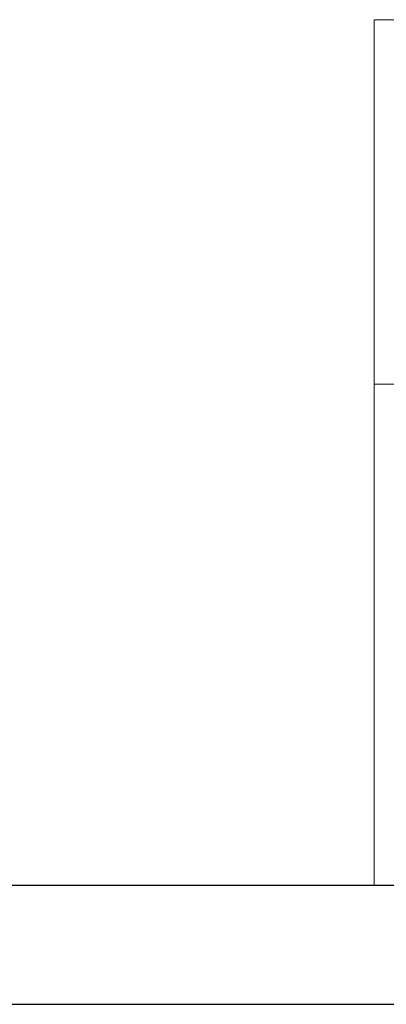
# Model space of a CAD drawing. Extents: x -558982 to 5119495, y -5290134 to 97908.
# Tile 172 of 256: x -470252 to -467789, y 10416 to 17027. Entities that reach past the tile are written whole.
import ezdxf

# ---------------------------------------------------------------- set-up
doc = ezdxf.new("R2010")
doc.units = 0
doc.header["$MEASUREMENT"] = 0
doc.layers.add('$ IE TABELA', color=7, linetype='Continuous')
doc.layers.add('ARCH TABELA_Nr_Pióra__21', color=252, linetype='Continuous', lineweight=9)

# ---------------------------------------------------------------- blocks, each defined once
blk = doc.blocks.new('a3eee')
at = {"layer": '$ IE TABELA'}
for p, q in [((19890.76, 1286.8), (23840.76, 1286.8)), ((19730.76, 1206.8), (23930.76, 1206.8))]:
    blk.add_line(p, q, dxfattribs=at)

msp = doc.modelspace()

# ---------------------------------------------------------------- linework, layer by layer
at = {"layer": 'ARCH TABELA_Nr_Pióra__21', "color": 0, "linetype": 'Continuous'}
for p, q in [((-467870.3, 11216.2), (-467870.3, 17027.3)), ((-467870.3, 17027.3), (-462976.7, 17027.3)), ((-467870.3, 14580.5), (-467870.3, 17027.3)), ((-467870.3, 17027.3), (-450370.3, 17027.3)), ((-467870.3, 14580.5), (-462976.7, 14580.5)), ((-467870.3, 11216.2), (-462976.7, 11216.2))]:
    msp.add_line(p, q, dxfattribs=at)

# ---------------------------------------------------------------- block references
at = {"layer": '$ IE TABELA', "transparency": 33554687, "xscale": 10, "yscale": 10, "zscale": 10}
msp.add_blockref('a3eee', (-688777.9, -1651.9), dxfattribs=at)

doc.saveas('drawing.dxf')
